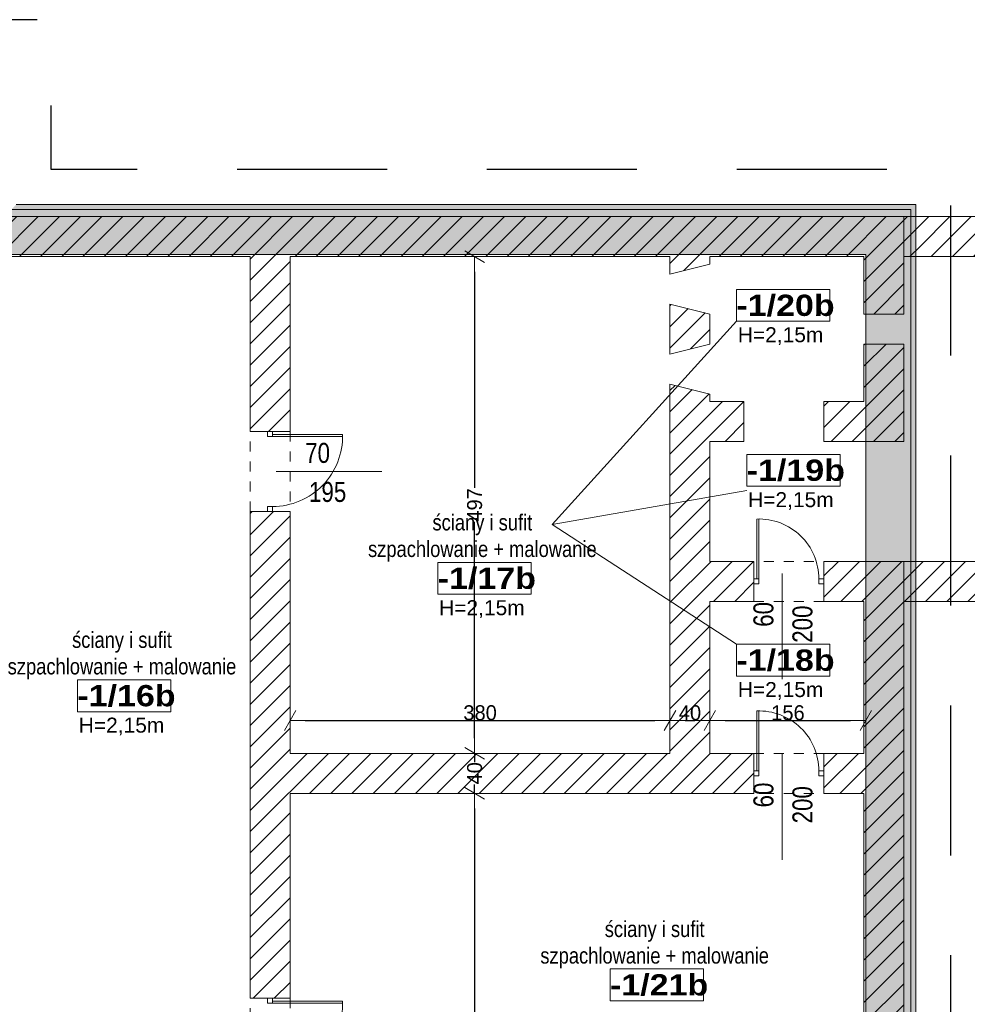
# Model space of a CAD drawing. Header units: millimetres. Extents: x -44596 to 32114, y 34976 to 82978.
# Tile 42 of 63: x 25731 to 26679, y 58796 to 59781. Entities that reach past the tile are written whole.
import ezdxf

# ---------------------------------------------------------------- set-up
doc = ezdxf.new("R2010")
doc.units = ezdxf.units.MM
doc.header["$MEASUREMENT"] = 0
doc.linetypes.add('Dashed-002', pattern=[20, 10, -10])
doc.linetypes.add('Przerywana długa', pattern=[250, 150, -100])
for name, color, linetype in [('311-RS', 7, 'Continuous'), ('410-Fundamenty', 7, 'Continuous'), ('499-Wymiary i opisy', 7, 'Continuous'), ('MF-NR', 7, 'Continuous'), ('MF_KRESKOWANIE', 7, 'Continuous'), ('MF_NR', 7, 'Continuous'), ('MF_OKNA', 7, 'Continuous'), ('MF_OPISY', 7, 'Continuous'), ('MF_przerywana', 7, 'Continuous'), ('MF_SCIANY_KONSTR', 7, 'Continuous'), ('MF_WIDOK', 7, 'Continuous'), ('MF_WYM_DUŻE', 7, 'Continuous')]:
    doc.layers.add(name, color=color, linetype=linetype)
doc.styles.add('GENERATED_STYLE_2', font='txt')
doc.styles.add('GENERATED_STYLE_4', font='txt')
doc.styles.add('GENERATED_STYLE_6', font='txt')
doc.dimstyles.new('GENERATED_STYLE__1', dxfattribs={"dimtxt": 15, "dimasz": 15.2, "dimexe": 0.18, "dimexo": 0.0625, "dimgap": 0.09, "dimtad": 1, "dimtih": 1, "dimtoh": 1, "dimdec": 0, "dimzin": 0, "dimdsep": 46, "dimtxsty": 'GENERATED_STYLE_2', "dimblk": 'ARROWHEAD_2', "dimblk1": 'ARROWHEAD_2', "dimblk2": 'ARROWHEAD_2', "dimcen": 0.09, "dimse1": 1, "dimse2": 1, "dimclrd": 7, "dimclre": 7, "dimclrt": 7, "dimadec": 0, "dimazin": 0, "dimtfac": 1, "dimtdec": 4, "dimtmove": 0, "dimatfit": 3, "dimfxl": 1, "dimtolj": 1, "dimtzin": 0, "dimarcsym": 0})
doc.dimstyles.new('GENERATED_STYLE__2', dxfattribs={"dimtxt": 16, "dimasz": 6.08, "dimexe": 0.18, "dimexo": 0.0625, "dimgap": 0.09, "dimtad": 1, "dimdec": 0, "dimzin": 0, "dimdsep": 46, "dimtxsty": 'GENERATED_STYLE_4', "dimblk": 'ARROWHEAD_2', "dimblk1": 'ARROWHEAD_2', "dimblk2": 'ARROWHEAD_2', "dimcen": 0.09, "dimse1": 1, "dimse2": 1, "dimclrd": 7, "dimclre": 7, "dimclrt": 7, "dimadec": 0, "dimazin": 0, "dimtfac": 1, "dimtdec": 4, "dimtmove": 0, "dimatfit": 3, "dimfxl": 1, "dimtolj": 1, "dimtzin": 0, "dimarcsym": 0})
doc.dimstyles.new('GENERATED_STYLE__6', dxfattribs={"dimtxt": 15, "dimasz": 15.2, "dimexe": 0.18, "dimexo": 0.0625, "dimgap": 0.09, "dimtad": 1, "dimdec": 0, "dimzin": 0, "dimdsep": 46, "dimtxsty": 'GENERATED_STYLE_2', "dimblk": 'ARROWHEAD_2', "dimblk1": 'ARROWHEAD_2', "dimblk2": 'ARROWHEAD_2', "dimcen": 0.09, "dimse1": 1, "dimse2": 1, "dimclrd": 7, "dimclre": 7, "dimclrt": 7, "dimadec": 0, "dimazin": 0, "dimtfac": 1, "dimtdec": 4, "dimtmove": 0, "dimatfit": 3, "dimfxl": 1, "dimtolj": 1, "dimtzin": 0, "dimarcsym": 0})
pattern_1 = [(45, (5608535.791, 4486378.817), (-10.606601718, 10.606601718), [])]
pattern_2 = [(90, (5608535.7913, 4486378.8167), (-3.4641016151, 0), [2, -4]), (90, (5608534.0592, 4486381.8167), (-3.4641016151, 0), [2, -4]), (150, (5608535.7913, 4486380.8167), (1.7320508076, 3), [2, -4]), (150, (5608532.3272, 4486380.8167), (1.7320508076, 3), [2, -4]), (210, (5608535.7913, 4486378.8167), (-1.7320508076, 3), [2, -4]), (210, (5608532.3272, 4486378.8167), (-1.7320508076, 3), [2, -4])]
pattern_3 = [(45, (5608535.791, 4486378.817), (-7.071067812, 7.071067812), [7.5, -2.5]), (45, (5608535.791, 4486385.888), (-7.071067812, 7.071067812), [7.5, -2.5])]

# ---------------------------------------------------------------- blocks, each defined once
blk = doc.blocks.new('ARROWHEAD_2')
at = {"color": 0, "linetype": 'Continuous', "lineweight": 0}
for p, q in [((-0.378, -0.655), (0.378, 0.655)), ((0, 0), (-1, 0))]:
    blk.add_line(p, q, dxfattribs=at)
blk = doc.blocks.new('*D103')
at = {"layer": 'Defpoints', "color": 0}
for p in [(26001.19, 59007.49), (26185.85, 59007.49), (26001.19, 58522.49)]:
    blk.add_point(p, dxfattribs=at)
at = {"layer": 'MF_WYM_DUŻE', "color": 7, "linetype": 'Continuous', "lineweight": -2}
for p, q in [((26185.85, 58992.29), (26185.85, 58782.09)), ((26185.85, 58537.69), (26185.85, 58748.05))]:
    blk.add_line(p, q, dxfattribs=at)
at = {"layer": 'MF_WYM_DUŻE', "color": 7, "lineweight": -2, "xscale": 15.2, "yscale": 15.2, "zscale": 15.2}
for p, rotation in [((26185.85, 59007.49), 90), ((26185.85, 58522.49), 270)]:
    blk.add_blockref('ARROWHEAD_2', p, dxfattribs=dict(at, rotation=rotation))
at = {"layer": 'MF_WYM_DUŻE', "color": 7, "lineweight": 13, "insert": (26185.85, 58765.07), "char_height": 15, "attachment_point": 5, "rotation": 90, "style": 'GENERATED_STYLE_2'}
blk.add_mtext('\\A1;485', dxfattribs=at)
blk = doc.blocks.new('*D104')
at = {"layer": 'Defpoints', "color": 0}
for p in [(26001.19, 59047.49), (26185.85, 59047.49), (26001.19, 59007.49)]:
    blk.add_point(p, dxfattribs=at)
at = {"layer": 'MF_WYM_DUŻE', "color": 7, "linetype": 'Continuous', "lineweight": -2}
for p, q in [((26185.85, 59062.69), (26185.85, 59077.89)), ((26185.85, 59047.49), (26185.85, 59038.66)), ((26185.85, 59007.49), (26185.85, 59016.44)), ((26185.85, 58992.29), (26185.85, 58977.09))]:
    blk.add_line(p, q, dxfattribs=at)
at = {"layer": 'MF_WYM_DUŻE', "color": 7, "lineweight": -2, "xscale": 15.2, "yscale": 15.2, "zscale": 15.2}
for p, rotation in [((26185.85, 59047.49), 270), ((26185.85, 59007.49), 90)]:
    blk.add_blockref('ARROWHEAD_2', p, dxfattribs=dict(at, rotation=rotation))
at = {"layer": 'MF_WYM_DUŻE', "color": 7, "lineweight": 13, "insert": (26185.85, 59027.55), "char_height": 15, "attachment_point": 5, "rotation": 90, "style": 'GENERATED_STYLE_2'}
blk.add_mtext('\\A1;40', dxfattribs=at)
blk = doc.blocks.new('*D105')
at = {"layer": 'Defpoints', "color": 0}
for p in [(26001.19, 59544.49), (26185.85, 59544.49), (26001.19, 59047.49)]:
    blk.add_point(p, dxfattribs=at)
at = {"layer": 'MF_WYM_DUŻE', "color": 7, "linetype": 'Continuous', "lineweight": -2}
for p, q in [((26185.85, 59529.29), (26185.85, 59313.03)), ((26185.85, 59062.69), (26185.85, 59279.11))]:
    blk.add_line(p, q, dxfattribs=at)
at = {"layer": 'MF_WYM_DUŻE', "color": 7, "lineweight": -2, "xscale": 15.2, "yscale": 15.2, "zscale": 15.2}
for p, rotation in [((26185.85, 59544.49), 90), ((26185.85, 59047.49), 270)]:
    blk.add_blockref('ARROWHEAD_2', p, dxfattribs=dict(at, rotation=rotation))
at = {"layer": 'MF_WYM_DUŻE', "color": 7, "lineweight": 13, "insert": (26185.85, 59296.07), "char_height": 15, "attachment_point": 5, "rotation": 90, "style": 'GENERATED_STYLE_2'}
blk.add_mtext('\\A1;497', dxfattribs=at)
blk = doc.blocks.new('*D143')
at = {"layer": 'Defpoints', "color": 0}
for p in [(26381.19, 59080.31), (26001.19, 59047.49), (26381.19, 59047.49)]:
    blk.add_point(p, dxfattribs=at)
at = {"layer": 'MF_WYM_DUŻE', "color": 7, "linetype": 'Continuous', "lineweight": -2}
blk.add_line((26016.39, 59080.31), (26365.99, 59080.31), dxfattribs=at)
at = {"layer": 'MF_WYM_DUŻE', "color": 7, "lineweight": -2, "xscale": 15.2, "yscale": 15.2, "zscale": 15.2, "rotation": 180}
blk.add_blockref('ARROWHEAD_2', (26001.19, 59080.31), dxfattribs=at)
at = {"layer": 'MF_WYM_DUŻE', "color": 7, "lineweight": -2, "xscale": 15.2, "yscale": 15.2, "zscale": 15.2}
blk.add_blockref('ARROWHEAD_2', (26381.19, 59080.31), dxfattribs=at)
at = {"layer": 'MF_WYM_DUŻE', "color": 7, "lineweight": 13, "insert": (26191.27, 59088.07), "char_height": 15, "attachment_point": 5, "style": 'GENERATED_STYLE_2'}
blk.add_mtext('\\A1;380', dxfattribs=at)
blk = doc.blocks.new('*D144')
at = {"layer": 'Defpoints', "color": 0}
for p in [(26421.19, 59080.31), (26381.19, 59047.49), (26421.19, 59047.49)]:
    blk.add_point(p, dxfattribs=at)
at = {"layer": 'MF_WYM_DUŻE', "color": 7, "linetype": 'Continuous', "lineweight": -2}
blk.add_line((26396.39, 59080.31), (26405.99, 59080.31), dxfattribs=at)
at = {"layer": 'MF_WYM_DUŻE', "color": 7, "lineweight": -2, "xscale": 15.2, "yscale": 15.2, "zscale": 15.2, "rotation": 180}
blk.add_blockref('ARROWHEAD_2', (26381.19, 59080.31), dxfattribs=at)
at = {"layer": 'MF_WYM_DUŻE', "color": 7, "lineweight": -2, "xscale": 15.2, "yscale": 15.2, "zscale": 15.2}
blk.add_blockref('ARROWHEAD_2', (26421.19, 59080.31), dxfattribs=at)
at = {"layer": 'MF_WYM_DUŻE', "color": 7, "lineweight": 13, "insert": (26401.25, 59088.06), "char_height": 15, "attachment_point": 5, "style": 'GENERATED_STYLE_2'}
blk.add_mtext('\\A1;40', dxfattribs=at)
blk = doc.blocks.new('*D145')
at = {"layer": 'Defpoints', "color": 0}
for p in [(26577.19, 59239.49), (26577.19, 59080.31), (26421.19, 59047.49)]:
    blk.add_point(p, dxfattribs=at)
at = {"layer": 'MF_WYM_DUŻE', "color": 7, "linetype": 'Continuous', "lineweight": -2}
blk.add_line((26436.39, 59080.31), (26561.99, 59080.31), dxfattribs=at)
at = {"layer": 'MF_WYM_DUŻE', "color": 7, "lineweight": -2, "xscale": 15.2, "yscale": 15.2, "zscale": 15.2, "rotation": 180}
blk.add_blockref('ARROWHEAD_2', (26421.19, 59080.31), dxfattribs=at)
at = {"layer": 'MF_WYM_DUŻE', "color": 7, "lineweight": -2, "xscale": 15.2, "yscale": 15.2, "zscale": 15.2}
blk.add_blockref('ARROWHEAD_2', (26577.19, 59080.31), dxfattribs=at)
at = {"layer": 'MF_WYM_DUŻE', "color": 7, "lineweight": 13, "insert": (26499.27, 59088.06), "char_height": 15, "attachment_point": 5, "style": 'GENERATED_STYLE_2'}
blk.add_mtext('\\A1;156', dxfattribs=at)
blk = doc.blocks.new('*D151')
at = {"layer": '499-Wymiary i opisy', "color": 7, "linetype": 'Continuous', "lineweight": -2}
for p, q in [((26820.51, 59590.41), (26820.51, 59056.99)), ((26820.51, 58476.57), (26820.51, 59018.88))]:
    blk.add_line(p, q, dxfattribs=at)
at = {"layer": 'Defpoints', "color": 0}
for p in [(26627.19, 59596.49), (26820.51, 59596.49), (26627.19, 58470.49)]:
    blk.add_point(p, dxfattribs=at)
at = {"layer": '499-Wymiary i opisy', "color": 7, "lineweight": -2, "xscale": 6.080000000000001, "yscale": 6.080000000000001, "zscale": 6.080000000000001}
for p, rotation in [((26820.51, 59596.49), 90), ((26820.51, 58470.49), 270)]:
    blk.add_blockref('ARROWHEAD_2', p, dxfattribs=dict(at, rotation=rotation))
at = {"layer": '499-Wymiary i opisy', "color": 7, "lineweight": 13, "insert": (26820.51, 59037.94), "char_height": 16, "attachment_point": 5, "rotation": 90, "style": 'GENERATED_STYLE_4'}
blk.add_mtext('\\A1;1126', dxfattribs=at)
blk = doc.blocks.new('*D152')
at = {"layer": '499-Wymiary i opisy', "color": 7, "linetype": 'Continuous', "lineweight": -2}
for p, q in [((26820.51, 59740.41), (26820.51, 59688.38)), ((26820.51, 59602.57), (26820.51, 59660.48))]:
    blk.add_line(p, q, dxfattribs=at)
at = {"layer": 'Defpoints', "color": 0}
for p in [(25727.19, 59746.49), (26820.51, 59746.49), (26627.19, 59596.49)]:
    blk.add_point(p, dxfattribs=at)
at = {"layer": '499-Wymiary i opisy', "color": 7, "lineweight": -2, "xscale": 6.080000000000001, "yscale": 6.080000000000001, "zscale": 6.080000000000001}
for p, rotation in [((26820.51, 59746.49), 90), ((26820.51, 59596.49), 270)]:
    blk.add_blockref('ARROWHEAD_2', p, dxfattribs=dict(at, rotation=rotation))
at = {"layer": '499-Wymiary i opisy', "color": 7, "lineweight": 13, "insert": (26820.51, 59674.43), "char_height": 16, "attachment_point": 5, "rotation": 90, "style": 'GENERATED_STYLE_4'}
blk.add_mtext('\\A1;150', dxfattribs=at)

msp = doc.modelspace()

# ---------------------------------------------------------------- hatches: boundary and pattern name
at = {"layer": '410-Fundamenty', "linetype": 'Continuous', "lineweight": 0}
h = msp.add_hatch(dxfattribs=at)
h.set_pattern_fill('Styropian', color=251, style=0, pattern_type=2)
h.set_pattern_definition(pattern_2)
h.paths.add_polyline_path([(26627.19, 59596.49), (25727.19, 59596.49), (25722.19, 59591.49), (26622.19, 59591.49)])
h = msp.add_hatch(dxfattribs=at)
h.set_pattern_fill('Styropian', color=251, style=0, pattern_type=2)
h.set_pattern_definition(pattern_2)
h.paths.add_polyline_path([(26627.19, 58470.49), (26627.19, 59596.49), (26622.19, 59591.49), (26622.19, 58475.49)])
h = msp.add_hatch(dxfattribs=at)
h.set_pattern_fill('beton', color=251, style=0, pattern_type=2)
h.set_pattern_definition(pattern_3)
h.paths.add_polyline_path([(26622.19, 59591.49), (25722.19, 59591.49), (25707.19, 59576.49), (26607.19, 59576.49)])
h = msp.add_hatch(dxfattribs=at)
h.set_pattern_fill('beton', color=251, style=0, pattern_type=2)
h.set_pattern_definition(pattern_3)
h.paths.add_polyline_path([(26622.19, 58475.49), (26622.19, 59591.49), (26607.19, 59576.49), (26607.19, 58490.49)])
h = msp.add_hatch(dxfattribs=at)
h.set_pattern_fill('beton', color=251, style=0, pattern_type=2)
h.set_pattern_definition(pattern_3)
h.paths.add_polyline_path([(26607.19, 59576.49), (25707.19, 59576.49), (25702.19, 59571.49), (26602.19, 59571.49)])
h = msp.add_hatch(dxfattribs=at)
h.set_pattern_fill('beton', color=251, style=0, pattern_type=2)
h.set_pattern_definition(pattern_3)
h.paths.add_polyline_path([(26607.19, 58490.49), (26607.19, 59576.49), (26602.19, 59571.49), (26602.19, 58495.49)])
h = msp.add_hatch(dxfattribs=at)
h.set_pattern_fill('beton', color=251, style=0, pattern_type=2)
h.set_pattern_definition(pattern_3)
h.paths.add_polyline_path([(26602.19, 59571.49), (25702.19, 59571.49), (25677.19, 59546.49), (26577.19, 59546.49)])
h = msp.add_hatch(dxfattribs=at)
h.set_pattern_fill('beton', color=251, style=0, pattern_type=2)
h.set_pattern_definition(pattern_3)
h.paths.add_polyline_path([(26602.19, 58495.49), (26602.19, 59571.49), (26577.19, 59546.49), (26577.19, 58520.49)])
at = {"layer": 'MF_KRESKOWANIE', "linetype": 'Continuous', "lineweight": 13}
h = msp.add_hatch(dxfattribs=at)
h.set_pattern_fill('bloczki_ceramiczne', color=251, style=0, pattern_type=2)
h.set_pattern_definition(pattern_1)
h.paths.add_polyline_path([(24763.19, 57052.49), (24763.19, 57033.49), (24775.19, 57033.49), (24777.19, 57033.49), (24777.19, 56840.49), (24801.19, 56840.49), (25377.19, 56840.49), (25512.19, 56840.49), (25512.19, 56880.49), (25401.19, 56880.49), (25401.19, 56911.95), (25401.19, 57188.49), (25471.19, 57188.49), (25491.19, 57188.49), (25491.19, 57228.49), (25401.19, 57228.49), (25401.19, 57330.49), (25251.19, 57330.49), (25251.19, 57290.49), (25271.19, 57290.49), (25271.19, 57227.49), (25277.19, 57227.49), (25277.19, 57290.49), (25361.19, 57290.49), (25361.19, 57188.49), (25361.19, 57150.49), (25277.19, 57150.49), (25277.19, 57157.49), (25271.19, 57157.49), (25271.19, 57150.49), (25243.19, 57150.49), (25243.19, 57137.49), (25249.19, 57137.49), (25249.19, 57144.49), (25361.19, 57144.49), (25361.19, 57060.49), (25249.19, 57060.49), (25249.19, 57067.49), (25243.19, 57067.49), (25243.19, 57047.49), (25249.19, 57047.49), (25249.19, 57054.49), (25361.19, 57054.49), (25361.19, 56970.49), (25249.19, 56970.49), (25249.19, 56977.49), (25243.19, 56977.49), (25243.19, 56957.49), (25249.19, 56957.49), (25249.19, 56964.49), (25361.19, 56964.49), (25361.19, 56880.49), (25249.19, 56880.49), (25249.19, 56887.49), (25243.19, 56887.49), (25243.19, 56880.49), (25144.19, 56880.49), (25144.19, 56887.49), (25138.19, 56887.49), (25138.19, 56880.49), (25026.19, 56880.49), (25026.19, 56964.49), (25138.19, 56964.49), (25138.19, 56957.49), (25144.19, 56957.49), (25144.19, 56977.49), (25138.19, 56977.49), (25138.19, 56970.49), (25026.19, 56970.49), (25026.19, 57054.49), (25138.19, 57054.49), (25138.19, 57047.49), (25144.19, 57047.49), (25144.19, 57067.49), (25138.19, 57067.49), (25138.19, 57060.49), (25026.19, 57060.49), (25026.19, 57144.49), (25138.19, 57144.49), (25138.19, 57137.49), (25144.19, 57137.49), (25144.19, 57150.49), (25130.19, 57150.49), (25130.19, 57290.49), (25171.19, 57290.49), (25171.19, 57330.49), (25001.19, 57330.49), (25001.19, 57290.49), (25034.19, 57290.49), (25034.19, 57227.49), (25040.19, 57227.49), (25040.19, 57290.49), (25124.19, 57290.49), (25124.19, 57150.49), (25040.19, 57150.49), (25040.19, 57157.49), (25034.19, 57157.49), (25034.19, 57150.49), (25020.19, 57150.49), (25020.19, 56880.49), (24921.19, 56880.49), (24921.19, 56887.49), (24915.19, 56887.49), (24915.19, 56880.49), (24801.19, 56880.49), (24801.19, 56964.49), (24915.19, 56964.49), (24915.19, 56957.49), (24921.19, 56957.49), (24921.19, 56977.49), (24915.19, 56977.49), (24915.19, 56970.49), (24801.19, 56970.49), (24801.19, 57054.49), (24915.19, 57054.49), (24915.19, 57047.49), (24921.19, 57047.49), (24921.19, 57067.49), (24915.19, 57067.49), (24915.19, 57060.49), (24801.19, 57060.49), (24801.19, 57144.49), (24915.19, 57144.49), (24915.19, 57137.49), (24921.19, 57137.49), (24921.19, 57150.49), (24893.19, 57150.49), (24893.19, 57157.49), (24887.19, 57157.49), (24887.19, 57150.49), (24801.19, 57150.49), (24801.19, 57290.49), (24887.19, 57290.49), (24887.19, 57227.49), (24893.19, 57227.49), (24893.19, 57290.49), (24921.19, 57290.49), (24921.19, 57330.49), (24801.19, 57330.49), (24801.19, 57450.49), (24921.19, 57450.49), (24921.19, 57490.49), (24801.19, 57490.49), (24801.19, 57795.49), (24801.19, 58644.49), (25300.18, 58644.49), (25101.19, 58684.49), (25103.19, 58684.49), (25103.19, 59169.49), (25661.19, 59169.49), (25661.19, 58986.49), (25701.19, 58986.49), (25701.19, 59289.49), (25661.19, 59289.49), (25661.19, 59209.49), (25103.19, 59209.49), (25103.19, 59694.49), (25661.19, 59694.49), (25661.19, 59369.49), (25701.19, 59369.49), (25701.19, 59544.49), (25944.19, 59544.49), (25961.19, 59544.49), (25961.19, 59369.49), (26001.19, 59369.49), (26001.19, 59544.49), (26381.19, 59544.49), (26381.19, 59536.99), (26381.19, 59526.99), (26421.19, 59536.99), (26421.19, 59544.49), (26575.19, 59544.49), (26575.19, 59486.99), (26615.19, 59486.99), (26615.19, 59584.49), (26577.19, 59584.49), (26001.19, 59584.49), (25734.19, 59584.49), (25715.19, 59584.49), (25715.19, 59734.49), (25677.19, 59734.49), (25063.19, 59734.49), (25063.19, 58703.49), (25063.19, 58684.49), (24763.19, 58684.49), (24763.19, 58370.49), (24763.19, 58340.49)])
h = msp.add_hatch(dxfattribs=at)
h.set_pattern_fill('bloczki_ceramiczne', color=251, style=0, pattern_type=2)
h.set_pattern_definition(pattern_1)
h.paths.add_polyline_path([(26615.19, 59584.49), (26615.19, 59544.49), (26631.19, 59544.49), (26631.19, 59584.49)])
h = msp.add_hatch(dxfattribs=at)
h.set_pattern_fill('bloczki_ceramiczne', color=251, style=0, pattern_type=2)
h.set_pattern_definition(pattern_1)
h.paths.add_polyline_path([(27685.19, 59544.49), (27685.19, 59584.49), (26631.19, 59584.49), (26631.19, 59544.49)])
h = msp.add_hatch(dxfattribs=at)
h.set_pattern_fill('bloczki_ceramiczne', color=251, style=0, pattern_type=2)
h.set_pattern_definition(pattern_1)
h.paths.add_polyline_path([(26421.19, 59456.99), (26421.19, 59486.99), (26381.19, 59496.99), (26381.19, 59486.99), (26381.19, 59446.99)])
h = msp.add_hatch(dxfattribs=at)
h.set_pattern_fill('bloczki_ceramiczne', color=251, style=0, pattern_type=2)
h.set_pattern_definition(pattern_1)
h.paths.add_polyline_path([(26615.19, 59359.49), (26615.19, 59456.99), (26575.19, 59456.99), (26575.19, 59399.49), (26535.19, 59399.49), (26535.19, 59359.49)])
h = msp.add_hatch(dxfattribs=at)
h.set_pattern_fill('bloczki_ceramiczne', color=251, style=0, pattern_type=2)
h.set_pattern_definition(pattern_1)
h.paths.add_polyline_path([(27685.19, 59464.49), (26735.19, 59464.49), (26695.19, 59464.49), (26695.19, 59239.49), (26631.19, 59239.49), (26631.19, 59199.49), (26695.19, 59199.49), (26735.19, 59199.49), (26735.19, 59424.49), (27565.19, 59424.49), (27605.19, 59424.49), (27645.19, 59424.49), (27685.19, 59424.49)])
h = msp.add_hatch(dxfattribs=at)
h.set_pattern_fill('bloczki_ceramiczne', color=251, style=0, pattern_type=2)
h.set_pattern_definition(pattern_1)
h.paths.add_polyline_path([(26381.19, 59416.99), (26381.19, 59047.49), (26001.19, 59047.49), (26001.19, 59289.49), (25961.19, 59289.49), (25961.19, 58802.49), (26001.19, 58802.49), (26001.19, 59007.49), (26465.19, 59007.49), (26465.19, 59047.49), (26421.19, 59047.49), (26421.19, 59199.49), (26465.19, 59199.49), (26465.19, 59239.49), (26421.19, 59239.49), (26421.19, 59359.49), (26455.19, 59359.49), (26455.19, 59399.49), (26421.19, 59399.49), (26421.19, 59406.99)])
h = msp.add_hatch(dxfattribs=at)
h.set_pattern_fill('bloczki_ceramiczne', color=251, style=0, pattern_type=2)
h.set_pattern_definition(pattern_1)
h.paths.add_polyline_path([(26275.19, 58188.49), (26275.19, 57728.49), (25701.19, 57728.49), (25701.19, 57918.49), (25661.19, 57918.49), (25661.19, 57498.49), (25701.19, 57498.49), (25701.19, 57610.49), (25701.19, 57688.49), (26275.19, 57688.49), (26275.19, 57334.49), (26303.19, 57334.49), (26315.19, 57334.49), (26315.19, 58219.49), (26315.19, 58227.49), (26315.19, 58448.49), (26315.19, 58482.49), (26615.19, 58482.49), (26615.19, 58520.49), (26615.19, 58553.49), (26615.19, 59239.49), (26535.19, 59239.49), (26535.19, 59199.49), (26575.19, 59199.49), (26575.19, 59047.49), (26535.19, 59047.49), (26535.19, 59007.49), (26575.19, 59007.49), (26575.19, 58522.49), (26001.19, 58522.49), (26001.19, 58722.49), (25961.19, 58722.49), (25961.19, 58482.49), (26275.19, 58482.49), (26275.19, 58228.49), (25661.19, 58228.49), (25661.19, 57998.49), (25701.19, 57998.49), (25701.19, 58188.49)])
h = msp.add_hatch(dxfattribs=at)
h.set_pattern_fill('bloczki_ceramiczne', color=251, style=0, pattern_type=2)
h.set_pattern_definition(pattern_1)
h.paths.add_polyline_path([(26615.19, 59239.49), (26615.19, 59199.49), (26631.19, 59199.49), (26631.19, 59239.49)])

# ---------------------------------------------------------------- linework, layer by layer
at = {"layer": '410-Fundamenty', "color": 251, "linetype": 'Continuous', "lineweight": 13}
for p, q in [((26622.19, 59591.49), (25722.19, 59591.49)), ((26622.19, 58475.49), (26622.19, 59591.49))]:
    msp.add_line(p, q, dxfattribs=at)
at = {"layer": '410-Fundamenty', "color": 251, "linetype": 'Continuous', "lineweight": 13, "flags": 128}
for points in [[(26627.19, 59596.49), (25727.19, 59596.49)], [(26627.19, 58470.49), (26627.19, 59596.49)], [(25677.19, 59546.49), (26577.19, 59546.49)], [(26577.19, 59546.49), (26577.19, 58520.49)]]:
    msp.add_lwpolyline(points, dxfattribs=at)
at = {"layer": 'MF-NR', "color": 251, "linetype": 'Continuous', "lineweight": 13}
for p, q in [((26447.78, 59511.65), (26541.12, 59511.65)), ((26447.78, 59479.76), (26447.78, 59511.65)), ((26541.12, 59511.65), (26541.12, 59479.76)), ((26458.1, 59346.65), (26551.44, 59346.65)), ((26458.1, 59314.76), (26458.1, 59346.65)), ((26551.44, 59346.65), (26551.44, 59314.76)), ((26148.98, 59238.58), (26242.32, 59238.58)), ((26148.98, 59206.68), (26148.98, 59238.58)), ((26242.32, 59238.58), (26242.32, 59206.68)), ((26447.78, 59156.67), (26541.12, 59156.67)), ((26447.78, 59124.78), (26447.78, 59156.67)), ((26541.12, 59156.67), (26541.12, 59124.78)), ((25788.47, 59121.1), (25881.8, 59121.1)), ((25788.47, 59089.21), (25788.47, 59121.1)), ((25881.8, 59121.1), (25881.8, 59089.21)), ((26321.35, 58831.8), (26414.68, 58831.8)), ((26321.35, 58799.91), (26321.35, 58831.8)), ((26414.68, 58831.8), (26414.68, 58799.91))]:
    msp.add_line(p, q, dxfattribs=at)
at = {"layer": 'MF-NR', "color": 251, "linetype": 'Continuous', "lineweight": 13, "flags": 128}
for points in [[(26541.12, 59479.76), (26447.78, 59479.76)], [(26551.44, 59314.76), (26458.1, 59314.76)], [(26242.32, 59206.68), (26148.98, 59206.68)], [(26541.12, 59124.78), (26447.78, 59124.78)], [(25881.8, 59089.21), (25788.47, 59089.21)], [(26414.68, 58799.91), (26321.35, 58799.91)]]:
    msp.add_lwpolyline(points, dxfattribs=at)
at = {"layer": 'MF_OKNA', "color": 251, "linetype": 'Continuous', "lineweight": 13}
for p, q in [((25981.19, 59369.49), (25978.69, 59369.49)), ((25978.69, 59369.49), (25978.69, 59364.49)), ((25983.69, 59364.49), (25983.69, 59369.49)), ((25978.69, 59364.49), (25983.69, 59364.49)), ((25983.69, 59366.49), (26053.67, 59366.49)), ((25983.69, 59364.49), (26053.69, 59364.49)), ((26092.93, 59329.34), (25987.13, 59329.34)), ((25978.69, 59289.49), (25978.69, 59294.49)), ((25978.69, 59294.49), (25983.69, 59294.49)), ((25981.19, 59289.49), (25978.69, 59289.49)), ((25983.69, 59294.49), (25983.69, 59289.49)), ((26468.19, 59221.99), (26468.19, 59281.96)), ((26470.19, 59221.99), (26470.19, 59281.99)), ((26470.19, 59221.99), (26465.19, 59221.99)), ((26470.19, 59216.99), (26470.19, 59221.99)), ((26493.45, 59121.74), (26493.45, 59227.55)), ((26530.19, 59216.99), (26530.19, 59221.99)), ((26530.19, 59221.99), (26535.19, 59221.99)), ((26465.19, 59219.49), (26465.19, 59216.99)), ((26465.19, 59216.99), (26470.19, 59216.99)), ((26535.19, 59216.99), (26530.19, 59216.99)), ((26535.19, 59219.49), (26535.19, 59216.99)), ((26468.19, 59029.99), (26468.19, 59089.96)), ((26470.19, 59029.99), (26470.19, 59089.99)), ((26493.45, 58941.04), (26493.45, 59046.85)), ((26470.19, 59029.99), (26465.19, 59029.99)), ((26465.19, 59027.49), (26465.19, 59024.99)), ((26465.19, 59024.99), (26470.19, 59024.99)), ((26470.19, 59024.99), (26470.19, 59029.99)), ((26530.19, 59024.99), (26530.19, 59029.99)), ((26530.19, 59029.99), (26535.19, 59029.99)), ((26535.19, 59024.99), (26530.19, 59024.99)), ((26535.19, 59027.49), (26535.19, 59024.99)), ((25981.19, 58802.49), (25978.69, 58802.49)), ((25978.69, 58802.49), (25978.69, 58797.49)), ((25978.69, 58797.49), (25983.69, 58797.49)), ((25983.69, 58797.49), (25983.69, 58802.49)), ((25983.69, 58799.49), (26053.67, 58799.49)), ((25983.69, 58797.49), (26053.69, 58797.49))]:
    msp.add_line(p, q, dxfattribs=at)
for centre, radius, start, end in [((25983.69, 59364.49), 70, 270, 1.63725), ((26470.19, 59221.99), 60, 0, 91.91021), ((26470.19, 59029.99), 60, 0, 91.91021), ((25983.69, 58797.49), 70, 270, 1.63725)]:
    msp.add_arc(centre, radius, start, end, dxfattribs=at)
at = {"layer": 'MF_OPISY', "color": 251, "linetype": 'Przerywana długa', "lineweight": 30, "flags": 128}
msp.add_lwpolyline([(23190.19, 56267.49), (23190.19, 55002.49), (22890.19, 55002.49), (22890.19, 53806.49), (23039.19, 53806.49), (23039.19, 53652.49), (23039.19, 52892.49), (24235.19, 52892.49), (24235.19, 53042.49), (24836.19, 53042.49), (24836.19, 55735.49), (26302.19, 55735.49), (26302.19, 57351.49), (26362.19, 57351.49), (26362.19, 58435.49), (26662.19, 58435.49), (26662.19, 59631.49), (25762.19, 59631.49), (25762.19, 59781.49), (25016.19, 59781.49), (25016.19, 58730.49), (24716.19, 58730.49), (24716.19, 57080.49), (23550.19, 57080.49), (23550.19, 56267.49)], close=True, dxfattribs=at)
at = {"layer": 'MF_przerywana', "color": 251, "linetype": 'Dashed-002', "lineweight": 13, "flags": 128}
for points in [[(25961.19, 59369.49), (26001.19, 59369.49), (26001.19, 59289.49), (25961.19, 59289.49)], [(26465.19, 59199.49), (26535.19, 59199.49), (26535.19, 59239.49), (26465.19, 59239.49)], [(26465.19, 59047.49), (26535.19, 59047.49), (26535.19, 59007.49), (26465.19, 59007.49)], [(25961.19, 58802.49), (26001.19, 58802.49), (26001.19, 58722.49), (25961.19, 58722.49)]]:
    msp.add_lwpolyline(points, close=True, dxfattribs=at)
at = {"layer": 'MF_SCIANY_KONSTR', "color": 251, "linetype": 'Continuous', "lineweight": 13}
for p, q in [((25734.19, 59584.49), (25715.19, 59584.49)), ((26001.19, 59584.49), (25734.19, 59584.49)), ((26001.19, 59584.49), (26577.19, 59584.49)), ((26577.19, 59584.49), (26615.19, 59584.49)), ((26615.19, 59584.49), (26615.19, 59486.99)), ((26615.19, 59584.49), (27725.19, 59584.49)), ((25944.19, 59544.49), (25701.19, 59544.49)), ((25961.19, 59544.49), (25944.19, 59544.49)), ((25961.19, 59544.49), (25961.19, 59369.49)), ((26001.19, 59369.49), (26001.19, 59544.49)), ((26001.19, 59369.49), (26001.19, 59544.49)), ((26001.19, 59369.49), (26001.19, 59544.49)), ((26001.19, 59544.49), (26381.19, 59544.49)), ((26381.19, 59526.99), (26381.19, 59544.49)), ((26381.19, 59526.99), (26381.19, 59544.49)), ((26381.19, 59526.99), (26381.19, 59544.49)), ((26421.19, 59536.99), (26381.19, 59526.99)), ((26381.19, 59536.99), (26381.19, 59526.99)), ((26421.19, 59544.49), (26575.19, 59544.49)), ((26421.19, 59536.99), (26421.19, 59544.49)), ((26421.19, 59536.99), (26421.19, 59544.49)), ((26421.19, 59536.99), (26421.19, 59544.49)), ((26575.19, 59544.49), (26575.19, 59486.99)), ((26615.19, 59544.49), (27685.19, 59544.49)), ((26381.19, 59446.99), (26381.19, 59496.99)), ((26381.19, 59446.99), (26381.19, 59496.99)), ((26381.19, 59446.99), (26381.19, 59496.99)), ((26381.19, 59496.99), (26381.19, 59486.99)), ((26381.19, 59496.99), (26421.19, 59486.99)), ((26421.19, 59456.99), (26421.19, 59486.99)), ((26421.19, 59456.99), (26421.19, 59486.99)), ((26421.19, 59456.99), (26421.19, 59486.99)), ((26575.19, 59486.99), (26615.19, 59486.99)), ((26381.19, 59446.99), (26421.19, 59456.99)), ((26575.19, 59456.99), (26575.19, 59399.49)), ((26615.19, 59456.99), (26575.19, 59456.99)), ((26615.19, 59456.99), (26615.19, 59359.49)), ((26381.19, 59047.49), (26381.19, 59416.99)), ((26381.19, 59066.49), (26381.19, 59416.99)), ((26381.19, 59047.49), (26381.19, 59416.99)), ((26421.19, 59406.99), (26381.19, 59416.99)), ((26421.19, 59399.49), (26421.19, 59406.99)), ((26421.19, 59399.49), (26421.19, 59406.99)), ((26421.19, 59399.49), (26421.19, 59406.99)), ((26421.19, 59399.49), (26455.19, 59399.49)), ((26455.19, 59359.49), (26455.19, 59399.49)), ((26535.19, 59359.49), (26535.19, 59399.49)), ((26535.19, 59399.49), (26575.19, 59399.49)), ((25961.19, 59369.49), (26001.19, 59369.49)), ((26421.19, 59239.49), (26421.19, 59359.49)), ((26421.19, 59239.49), (26421.19, 59359.49)), ((26421.19, 59239.49), (26421.19, 59359.49)), ((26421.19, 59239.49), (26421.19, 59359.49)), ((26421.19, 59359.49), (26455.19, 59359.49)), ((26535.19, 59359.49), (26615.19, 59359.49)), ((25961.19, 59289.49), (25961.19, 58802.49)), ((25961.19, 59289.49), (26001.19, 59289.49)), ((26001.19, 59047.49), (26001.19, 59289.49)), ((26001.19, 59066.49), (26001.19, 59289.49)), ((26001.19, 59047.49), (26001.19, 59289.49)), ((26421.19, 59239.49), (26465.19, 59239.49)), ((26465.19, 59199.49), (26465.19, 59239.49)), ((26535.19, 59199.49), (26535.19, 59239.49)), ((26535.19, 59239.49), (26615.19, 59239.49)), ((26615.19, 59239.49), (26615.19, 58536.99)), ((26695.19, 59239.49), (26615.19, 59239.49)), ((26421.19, 59047.49), (26421.19, 59199.49)), ((26421.19, 59066.49), (26421.19, 59199.49)), ((26421.19, 59047.49), (26421.19, 59199.49)), ((26421.19, 59047.49), (26421.19, 59199.49)), ((26421.19, 59199.49), (26465.19, 59199.49)), ((26535.19, 59199.49), (26575.19, 59199.49)), ((26575.19, 59199.49), (26575.19, 59047.49)), ((26695.19, 59199.49), (26615.19, 59199.49)), ((26001.19, 59047.49), (26381.19, 59047.49)), ((26421.19, 59047.49), (26465.19, 59047.49)), ((26465.19, 59007.49), (26465.19, 59047.49)), ((26535.19, 59047.49), (26575.19, 59047.49)), ((26535.19, 59007.49), (26535.19, 59047.49)), ((26001.19, 58802.49), (26001.19, 59007.49)), ((26001.19, 59007.49), (26465.19, 59007.49)), ((26535.19, 59007.49), (26575.19, 59007.49)), ((26575.19, 59007.49), (26535.19, 59007.49)), ((26575.19, 59007.49), (26575.19, 58522.49)), ((26001.19, 58802.49), (25961.19, 58802.49))]:
    msp.add_line(p, q, dxfattribs=at)
at = {"layer": 'MF_WIDOK', "color": 251, "linetype": 'Continuous', "lineweight": 15}
for q in [(26447.78, 59479.76), (26458.01, 59310.51), (26447.78, 59156.67)]:
    msp.add_line((26263.3, 59276.48), q, dxfattribs=at)
at = {"layer": 'MF_WIDOK', "color": 251, "linetype": 'Continuous', "lineweight": 15, "flags": 128}
for points in [[(26447.78, 59511.65), (26541.12, 59511.65), (26541.12, 59479.76), (26447.78, 59479.76)], [(26458.1, 59346.65), (26551.44, 59346.65), (26551.44, 59314.76), (26458.1, 59314.76)], [(26148.98, 59238.58), (26242.32, 59238.58), (26242.32, 59206.68), (26148.98, 59206.68)], [(26447.78, 59156.67), (26541.12, 59156.67), (26541.12, 59124.78), (26447.78, 59124.78)], [(25788.47, 59121.1), (25881.8, 59121.1), (25881.8, 59089.21), (25788.47, 59089.21)], [(26321.35, 58831.8), (26414.68, 58831.8), (26414.68, 58799.91), (26321.35, 58799.91)]]:
    msp.add_lwpolyline(points, close=True, dxfattribs=at)

# ---------------------------------------------------------------- texts
at = {"layer": '311-RS', "color": 251, "linetype": 'Continuous', "lineweight": 13, "char_height": 16, "attachment_point": 2, "line_spacing_factor": 0.996429, "style": 'GENERATED_STYLE_4'}
for insert in [(26193.54, 59286.55), (25833.02, 59169.07), (26365.9, 58879.78)]:
    msp.add_mtext('\\A1;{\\pqc;\\fArial Narrow|b0|i0|c238|p34;ściany i sufit\\P\\pqc;\\fArial Narrow|b0|i0|c238|p34;szpachlowanie + malowanie}', dxfattribs=dict(at, insert=insert))
at = {"layer": 'MF_NR', "color": 251, "linetype": 'Continuous', "lineweight": 13, "char_height": 21.2625, "attachment_point": 7, "style": 'GENERATED_STYLE_6'}
for s, insert in [('\\A1;{\\pql;\\fArial Black|b0|i0|c238|p38;-1/20b}', (26447.69, 59484.53)), ('\\A1;{\\pql;\\fArial Black|b0|i0|c238|p38;-1/19b}', (26458.01, 59319.53)), ('\\A1;{\\pql;\\fArial Black|b0|i0|c238|p38;-1/17b}', (26148.89, 59211.46)), ('\\A1;{\\pql;\\fArial Black|b0|i0|c238|p38;-1/18b}', (26447.69, 59129.55)), ('\\A1;{\\pql;\\fArial Black|b0|i0|c238|p38;-1/16b}', (25788.38, 59093.98)), ('\\A1;{\\pql;\\fArial Black|b0|i0|c238|p38;-1/21b}', (26321.25, 58804.68))]:
    msp.add_mtext(s, dxfattribs=dict(at, insert=insert))
at = {"layer": 'MF_OKNA', "color": 251, "linetype": 'Continuous', "lineweight": 13, "char_height": 20, "attachment_point": 4, "style": 'GENERATED_STYLE_2'}
for s, insert in [('\\A1;{\\W0.800000x;\\pql;\\fArial|b0|i0|c238|p38;70}', (26016.28, 59347.94)), ('\\A1;{\\W0.800000x;\\pql;\\fArial|b0|i0|c238|p38;195}', (26020.12, 59308.92))]:
    msp.add_mtext(s, dxfattribs=dict(at, insert=insert))
at = {"layer": 'MF_OKNA', "color": 251, "linetype": 'Continuous', "lineweight": 13, "char_height": 20, "attachment_point": 4, "rotation": 90, "style": 'GENERATED_STYLE_2'}
for s, insert in [('\\A1;{\\W0.800000x;\\pql;\\fArial|b0|i0|c238|p38;60}', (26474.84, 59174.11)), ('\\A1;{\\W0.800000x;\\pql;\\fArial|b0|i0|c238|p38;200}', (26513.87, 59158.13)), ('\\A1;{\\W0.800000x;\\pql;\\fArial|b0|i0|c238|p38;60}', (26474.84, 58993.42)), ('\\A1;{\\W0.800000x;\\pql;\\fArial|b0|i0|c238|p38;200}', (26513.87, 58977.43))]:
    msp.add_mtext(s, dxfattribs=dict(at, insert=insert))
at = {"layer": 'MF_OPISY', "color": 251, "linetype": 'Continuous', "lineweight": 13, "char_height": 15, "attachment_point": 2, "style": 'GENERATED_STYLE_2'}
for insert in [(26491.89, 59473.82), (26502.21, 59308.82), (26193.08, 59200.74), (26491.89, 59118.84), (25832.57, 59083.26)]:
    msp.add_mtext('\\A1;{\\pqc;\\fArial|b0|i0|c238|p38;H=2,15m}', dxfattribs=dict(at, insert=insert))

# ---------------------------------------------------------------- dimensions: what is measured, and where the dimension line sits
at = {"layer": '499-Wymiary i opisy', "color": 251, "linetype": 'Continuous', "lineweight": 13}
for base, p1, p2, picture, middle in [((26820.51, 59746.49), (26627.19, 59596.49), (25727.19, 59746.49), '*D152', (26820.51, 59674.43)), ((26820.51, 59596.49), (26627.19, 58470.49), (26627.19, 59596.49), '*D151', (26820.51, 59037.94))]:
    dim = msp.add_linear_dim(base=base, p1=p1, p2=p2, angle=90, dimstyle='GENERATED_STYLE__2', dxfattribs=at)
    dim.commit()
    dim.dimension.update_dxf_attribs({"geometry": picture, "text_midpoint": middle, "dimtype": 160, "text_rotation": 90})
at = {"layer": 'MF_WYM_DUŻE', "color": 251, "linetype": 'Continuous', "lineweight": 13}
for base, p1, p2, picture, middle in [((26185.85, 59544.49), (26001.19, 59047.49), (26001.19, 59544.49), '*D105', (26185.85, 59296.07)), ((26185.85, 59047.49), (26001.19, 59007.49), (26001.19, 59047.49), '*D104', (26185.85, 59027.55)), ((26185.85, 59007.49), (26001.19, 58522.49), (26001.19, 59007.49), '*D103', (26185.85, 58765.07))]:
    dim = msp.add_linear_dim(base=base, p1=p1, p2=p2, angle=90, dimstyle='GENERATED_STYLE__6', dxfattribs=at)
    dim.commit()
    dim.dimension.update_dxf_attribs({"geometry": picture, "text_midpoint": middle, "dimtype": 160, "text_rotation": 90})
for base, p1, p2, picture, middle in [((26577.19, 59080.31), (26421.19, 59047.49), (26577.19, 59239.49), '*D145', (26499.27, 59080.31)), ((26381.19, 59080.31), (26001.19, 59047.49), (26381.19, 59047.49), '*D143', (26191.27, 59080.31)), ((26421.19, 59080.31), (26381.19, 59047.49), (26421.19, 59047.49), '*D144', (26401.25, 59080.31))]:
    dim = msp.add_linear_dim(base=base, p1=p1, p2=p2, dimstyle='GENERATED_STYLE__1', dxfattribs=at)
    dim.commit()
    dim.dimension.update_dxf_attribs({"geometry": picture, "text_midpoint": middle, "dimtype": 160})

doc.saveas('drawing.dxf')
